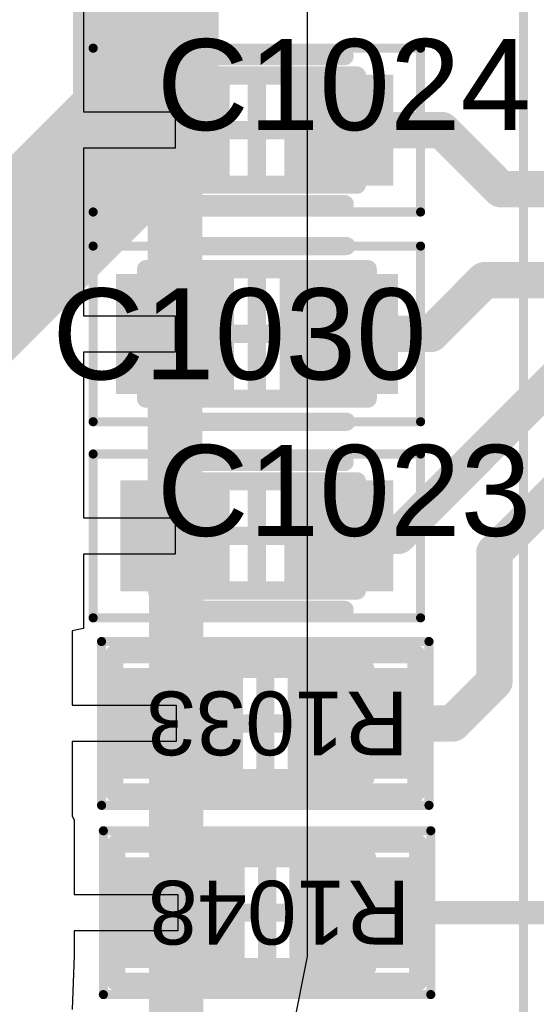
# Model space of a CAD drawing. Header units: inches. Extents: x -6 to 11.2, y -2.2 to 8.3.
# Tile 42 of 256: x 1.429 to 1.541, y 0.468 to 0.681. Entities that reach past the tile are written whole.
import ezdxf

# ---------------------------------------------------------------- set-up
doc = ezdxf.new("R2010")
doc.units = ezdxf.units.IN
doc.header["$MEASUREMENT"] = 0
for name, color, linetype in [('Layer 1- Top', 1, 'Continuous'), ('Layer 8- Bottom', 5, 'Continuous'), ('Top Assembly', 56, 'Continuous'), ('Top Comp Body -Top13)-Comp Body -Bot14)', 56, 'Continuous'), ('Top Comp Outline -Top11)-Comp Outline -Bot12)', 56, 'Continuous'), ('Top Courtyard -Top15)-Courtyard -Bot16)', 56, 'Continuous'), ('Top Designator', 56, 'Continuous'), ('Top Overlay', 2, 'Continuous'), ('Top Paste', 8, 'Continuous'), ('Top Solder', 216, 'Continuous')]:
    doc.layers.add(name, color=color, linetype=linetype)
doc.styles.add('Arial', font='txt', dxfattribs={"height": 0.2})

# ---------------------------------------------------------------- blocks, each defined once
blk = doc.blocks.new('L15002_035_2')
at = {"layer": 'Layer 1- Top'}
for points in [[(-0.03179, 0.01), (-0.00679, 0.01), (-0.00679, -0.01), (-0.03179, -0.01)], [(0.00679, 0.01), (0.03179, 0.01), (0.03179, -0.01), (0.00679, -0.01)]]:
    blk.add_hatch(color=7, dxfattribs=at).paths.add_polyline_path(points)
at = {"layer": 'Top Paste'}
for points in [[(-0.03179, 0.01), (-0.00679, 0.01), (-0.00679, -0.01), (-0.03179, -0.01)], [(0.00679, 0.01), (0.03179, 0.01), (0.03179, -0.01), (0.00679, -0.01)]]:
    blk.add_hatch(color=8, dxfattribs=at).paths.add_polyline_path(points)
at = {"layer": 'Top Solder'}
for points in [[(-0.03376, 0.01197), (-0.00482, 0.01197), (-0.00482, -0.01197), (-0.03376, -0.01197)], [(0.00482, 0.01197), (0.03376, 0.01197), (0.03376, -0.01197), (0.00482, -0.01197)]]:
    blk.add_hatch(color=216, dxfattribs=at).paths.add_polyline_path(points)
at = {"layer": 'Top Comp Body -Top13)-Comp Body -Bot14)'}
for points in [[(0.02165, 0.01181, 0.00394, 0.00394, 0), (-0.02165, 0.01181, 0.00394, 0.00394, 0)], [(-0.02165, 0.01181, 0.00394, 0.00394, 0), (-0.02165, -0.01181, 0.00394, 0.00394, 0)], [(0.02165, 0.01181, 0.00394, 0.00394, 0), (0.02165, -0.01181, 0.00394, 0.00394, 0)], [(0.02165, -0.01181, 0.00394, 0.00394, 0), (-0.02165, -0.01181, 0.00394, 0.00394, 0)]]:
    blk.add_lwpolyline(points, format="xyseb", dxfattribs=at)
for points in [[(-0.02264, 0.01181, 0.00197, 0.00197, 1), (-0.02067, 0.01181, 0.00197, 0.00197, 1)], [(-0.02264, 0.01181, 0.00197, 0.00197, 1), (-0.02067, 0.01181, 0.00197, 0.00197, 1)], [(0.02067, 0.01181, 0.00197, 0.00197, 1), (0.02264, 0.01181, 0.00197, 0.00197, 1)], [(0.02067, 0.01181, 0.00197, 0.00197, 1), (0.02264, 0.01181, 0.00197, 0.00197, 1)], [(-0.02264, -0.01181, 0.00197, 0.00197, 1), (-0.02067, -0.01181, 0.00197, 0.00197, 1)], [(-0.02264, -0.01181, 0.00197, 0.00197, 1), (-0.02067, -0.01181, 0.00197, 0.00197, 1)], [(0.02067, -0.01181, 0.00197, 0.00197, 1), (0.02264, -0.01181, 0.00197, 0.00197, 1)], [(0.02067, -0.01181, 0.00197, 0.00197, 1), (0.02264, -0.01181, 0.00197, 0.00197, 1)]]:
    blk.add_lwpolyline(points, format="xyseb", close=True, dxfattribs=at)
at = {"layer": 'Top Comp Outline -Top11)-Comp Outline -Bot12)'}
for points in [[(-0.03268, 0.01496, 0.00394, 0.00394, 0), (-0.03268, -0.01496, 0.00394, 0.00394, 0)], [(0.03268, 0.01496, 0.00394, 0.00394, 0), (-0.03268, 0.01496, 0.00394, 0.00394, 0)], [(0.03268, 0.01496, 0.00394, 0.00394, 0), (0.03268, -0.01496, 0.00394, 0.00394, 0)], [(0.03268, -0.01496, 0.00394, 0.00394, 0), (-0.03268, -0.01496, 0.00394, 0.00394, 0)]]:
    blk.add_lwpolyline(points, format="xyseb", dxfattribs=at)
for points in [[(-0.03366, 0.01496, 0.00197, 0.00197, 1), (-0.03169, 0.01496, 0.00197, 0.00197, 1)], [(-0.03366, 0.01496, 0.00197, 0.00197, 1), (-0.03169, 0.01496, 0.00197, 0.00197, 1)], [(0.03169, 0.01496, 0.00197, 0.00197, 1), (0.03366, 0.01496, 0.00197, 0.00197, 1)], [(0.03169, 0.01496, 0.00197, 0.00197, 1), (0.03366, 0.01496, 0.00197, 0.00197, 1)], [(-0.03366, -0.01496, 0.00197, 0.00197, 1), (-0.03169, -0.01496, 0.00197, 0.00197, 1)], [(-0.03366, -0.01496, 0.00197, 0.00197, 1), (-0.03169, -0.01496, 0.00197, 0.00197, 1)], [(0.03169, -0.01496, 0.00197, 0.00197, 1), (0.03366, -0.01496, 0.00197, 0.00197, 1)], [(0.03169, -0.01496, 0.00197, 0.00197, 1), (0.03366, -0.01496, 0.00197, 0.00197, 1)]]:
    blk.add_lwpolyline(points, format="xyseb", close=True, dxfattribs=at)
at = {"layer": 'Top Courtyard -Top15)-Courtyard -Bot16)'}
for points in [[(-0.03543, 0.01772, 0.00197, 0.00197, 0), (-0.03543, -0.01772, 0.00197, 0.00197, 0)], [(0.03543, 0.01772, 0.00197, 0.00197, 0), (-0.03543, 0.01772, 0.00197, 0.00197, 0)], [(0.03543, 0.01772, 0.00197, 0.00197, 0), (0.03543, -0.01772, 0.00197, 0.00197, 0)], [(0, 0.01181, 0.00394, 0.00394, 0), (0, -0.01181, 0.00394, 0.00394, 0)], [(0.01181, 0, 0.00394, 0.00394, 0), (-0.01181, 0, 0.00394, 0.00394, 0)], [(0.03543, -0.01772, 0.00197, 0.00197, 0), (-0.03543, -0.01772, 0.00197, 0.00197, 0)]]:
    blk.add_lwpolyline(points, format="xyseb", dxfattribs=at)
for points in [[(-0.03593, 0.01772, 0.000984, 0.000984, 1), (-0.03494, 0.01772, 0.000984, 0.000984, 1)], [(-0.03593, 0.01772, 0.000984, 0.000984, 1), (-0.03494, 0.01772, 0.000984, 0.000984, 1)], [(0.03494, 0.01772, 0.000984, 0.000984, 1), (0.03593, 0.01772, 0.000984, 0.000984, 1)], [(0.03494, 0.01772, 0.000984, 0.000984, 1), (0.03593, 0.01772, 0.000984, 0.000984, 1)], [(-0.00098, 0.01181, 0.00197, 0.00197, 1), (0.00098, 0.01181, 0.00197, 0.00197, 1)], [(-0.0128, 0, 0.00197, 0.00197, 1), (-0.01083, 0, 0.00197, 0.00197, 1)], [(0.01083, 0, 0.00197, 0.00197, 1), (0.0128, 0, 0.00197, 0.00197, 1)], [(-0.00098, -0.01181, 0.00197, 0.00197, 1), (0.00098, -0.01181, 0.00197, 0.00197, 1)], [(-0.03593, -0.01772, 0.000984, 0.000984, 1), (-0.03494, -0.01772, 0.000984, 0.000984, 1)], [(-0.03593, -0.01772, 0.000984, 0.000984, 1), (-0.03494, -0.01772, 0.000984, 0.000984, 1)], [(0.03494, -0.01772, 0.000984, 0.000984, 1), (0.03593, -0.01772, 0.000984, 0.000984, 1)], [(0.03494, -0.01772, 0.000984, 0.000984, 1), (0.03593, -0.01772, 0.000984, 0.000984, 1)]]:
    blk.add_lwpolyline(points, format="xyseb", close=True, dxfattribs=at)
at = {"layer": 'Top Overlay'}
for points in [[(0.01988, 0.01614, 0.00394, 0.00394, 0), (-0.0187, 0.01614, 0.00394, 0.00394, 0)], [(0.01988, -0.01614, 0.00394, 0.00394, 0), (-0.0187, -0.01614, 0.00394, 0.00394, 0)]]:
    blk.add_lwpolyline(points, format="xyseb", dxfattribs=at)
for points in [[(-0.01969, 0.01614, 0.00197, 0.00197, 1), (-0.01772, 0.01614, 0.00197, 0.00197, 1)], [(0.0189, 0.01614, 0.00197, 0.00197, 1), (0.02087, 0.01614, 0.00197, 0.00197, 1)], [(-0.01969, -0.01614, 0.00197, 0.00197, 1), (-0.01772, -0.01614, 0.00197, 0.00197, 1)], [(0.0189, -0.01614, 0.00197, 0.00197, 1), (0.02087, -0.01614, 0.00197, 0.00197, 1)]]:
    blk.add_lwpolyline(points, format="xyseb", close=True, dxfattribs=at)
at = {"layer": 'Top Comp Outline -Top11)-Comp Outline -Bot12)', "style": 'Arial'}
blk.add_text('R1048', height=0.01378, dxfattribs=at).set_placement((-0.03099, -0.00689))
blk = doc.blocks.new('WIZ_W5500_LQFP_48_M_29')
at = {"layer": 'Top Courtyard -Top15)-Courtyard -Bot16)'}
blk.add_lwpolyline([(0.22244, -0.22244, 0.00197, 0.00197, 0), (-0.22244, -0.22244, 0.00197, 0.00197, 0)], format="xyseb", dxfattribs=at)
blk = doc.blocks.new('L15002_035_252')
at = {"layer": 'Layer 1- Top'}
for points in [[(-0.03179, 0.01), (-0.00679, 0.01), (-0.00679, -0.01), (-0.03179, -0.01)], [(0.00679, 0.01), (0.03179, 0.01), (0.03179, -0.01), (0.00679, -0.01)]]:
    blk.add_hatch(color=7, dxfattribs=at).paths.add_polyline_path(points)
at = {"layer": 'Top Paste'}
for points in [[(-0.03179, 0.01), (-0.00679, 0.01), (-0.00679, -0.01), (-0.03179, -0.01)], [(0.00679, 0.01), (0.03179, 0.01), (0.03179, -0.01), (0.00679, -0.01)]]:
    blk.add_hatch(color=8, dxfattribs=at).paths.add_polyline_path(points)
at = {"layer": 'Top Solder'}
for points in [[(-0.03376, 0.01197), (-0.00482, 0.01197), (-0.00482, -0.01197), (-0.03376, -0.01197)], [(0.00482, 0.01197), (0.03376, 0.01197), (0.03376, -0.01197), (0.00482, -0.01197)]]:
    blk.add_hatch(color=216, dxfattribs=at).paths.add_polyline_path(points)
at = {"layer": 'Top Comp Body -Top13)-Comp Body -Bot14)'}
for points in [[(0.02165, 0.01181, 0.00394, 0.00394, 0), (-0.02165, 0.01181, 0.00394, 0.00394, 0)], [(-0.02165, 0.01181, 0.00394, 0.00394, 0), (-0.02165, -0.01181, 0.00394, 0.00394, 0)], [(0.02165, 0.01181, 0.00394, 0.00394, 0), (0.02165, -0.01181, 0.00394, 0.00394, 0)], [(0.02165, -0.01181, 0.00394, 0.00394, 0), (-0.02165, -0.01181, 0.00394, 0.00394, 0)]]:
    blk.add_lwpolyline(points, format="xyseb", dxfattribs=at)
for points in [[(-0.02264, 0.01181, 0.00197, 0.00197, 1), (-0.02067, 0.01181, 0.00197, 0.00197, 1)], [(-0.02264, 0.01181, 0.00197, 0.00197, 1), (-0.02067, 0.01181, 0.00197, 0.00197, 1)], [(0.02067, 0.01181, 0.00197, 0.00197, 1), (0.02264, 0.01181, 0.00197, 0.00197, 1)], [(0.02067, 0.01181, 0.00197, 0.00197, 1), (0.02264, 0.01181, 0.00197, 0.00197, 1)], [(-0.02264, -0.01181, 0.00197, 0.00197, 1), (-0.02067, -0.01181, 0.00197, 0.00197, 1)], [(-0.02264, -0.01181, 0.00197, 0.00197, 1), (-0.02067, -0.01181, 0.00197, 0.00197, 1)], [(0.02067, -0.01181, 0.00197, 0.00197, 1), (0.02264, -0.01181, 0.00197, 0.00197, 1)], [(0.02067, -0.01181, 0.00197, 0.00197, 1), (0.02264, -0.01181, 0.00197, 0.00197, 1)]]:
    blk.add_lwpolyline(points, format="xyseb", close=True, dxfattribs=at)
at = {"layer": 'Top Comp Outline -Top11)-Comp Outline -Bot12)'}
for points in [[(-0.03268, 0.01496, 0.00394, 0.00394, 0), (-0.03268, -0.01496, 0.00394, 0.00394, 0)], [(0.03268, 0.01496, 0.00394, 0.00394, 0), (-0.03268, 0.01496, 0.00394, 0.00394, 0)], [(0.03268, 0.01496, 0.00394, 0.00394, 0), (0.03268, -0.01496, 0.00394, 0.00394, 0)], [(0.03268, -0.01496, 0.00394, 0.00394, 0), (-0.03268, -0.01496, 0.00394, 0.00394, 0)]]:
    blk.add_lwpolyline(points, format="xyseb", dxfattribs=at)
for points in [[(-0.03366, 0.01496, 0.00197, 0.00197, 1), (-0.03169, 0.01496, 0.00197, 0.00197, 1)], [(-0.03366, 0.01496, 0.00197, 0.00197, 1), (-0.03169, 0.01496, 0.00197, 0.00197, 1)], [(0.03169, 0.01496, 0.00197, 0.00197, 1), (0.03366, 0.01496, 0.00197, 0.00197, 1)], [(0.03169, 0.01496, 0.00197, 0.00197, 1), (0.03366, 0.01496, 0.00197, 0.00197, 1)], [(-0.03366, -0.01496, 0.00197, 0.00197, 1), (-0.03169, -0.01496, 0.00197, 0.00197, 1)], [(-0.03366, -0.01496, 0.00197, 0.00197, 1), (-0.03169, -0.01496, 0.00197, 0.00197, 1)], [(0.03169, -0.01496, 0.00197, 0.00197, 1), (0.03366, -0.01496, 0.00197, 0.00197, 1)], [(0.03169, -0.01496, 0.00197, 0.00197, 1), (0.03366, -0.01496, 0.00197, 0.00197, 1)]]:
    blk.add_lwpolyline(points, format="xyseb", close=True, dxfattribs=at)
at = {"layer": 'Top Courtyard -Top15)-Courtyard -Bot16)'}
for points in [[(-0.03543, 0.01772, 0.00197, 0.00197, 0), (-0.03543, -0.01772, 0.00197, 0.00197, 0)], [(0.03543, 0.01772, 0.00197, 0.00197, 0), (-0.03543, 0.01772, 0.00197, 0.00197, 0)], [(0.03543, 0.01772, 0.00197, 0.00197, 0), (0.03543, -0.01772, 0.00197, 0.00197, 0)], [(0, 0.01181, 0.00394, 0.00394, 0), (0, -0.01181, 0.00394, 0.00394, 0)], [(0.01181, 0, 0.00394, 0.00394, 0), (-0.01181, 0, 0.00394, 0.00394, 0)], [(0.03543, -0.01772, 0.00197, 0.00197, 0), (-0.03543, -0.01772, 0.00197, 0.00197, 0)]]:
    blk.add_lwpolyline(points, format="xyseb", dxfattribs=at)
for points in [[(-0.03593, 0.01772, 0.000984, 0.000984, 1), (-0.03494, 0.01772, 0.000984, 0.000984, 1)], [(-0.03593, 0.01772, 0.000984, 0.000984, 1), (-0.03494, 0.01772, 0.000984, 0.000984, 1)], [(0.03494, 0.01772, 0.000984, 0.000984, 1), (0.03593, 0.01772, 0.000984, 0.000984, 1)], [(0.03494, 0.01772, 0.000984, 0.000984, 1), (0.03593, 0.01772, 0.000984, 0.000984, 1)], [(-0.00098, 0.01181, 0.00197, 0.00197, 1), (0.00098, 0.01181, 0.00197, 0.00197, 1)], [(-0.0128, 0, 0.00197, 0.00197, 1), (-0.01083, 0, 0.00197, 0.00197, 1)], [(0.01083, 0, 0.00197, 0.00197, 1), (0.0128, 0, 0.00197, 0.00197, 1)], [(-0.00098, -0.01181, 0.00197, 0.00197, 1), (0.00098, -0.01181, 0.00197, 0.00197, 1)], [(-0.03593, -0.01772, 0.000984, 0.000984, 1), (-0.03494, -0.01772, 0.000984, 0.000984, 1)], [(-0.03593, -0.01772, 0.000984, 0.000984, 1), (-0.03494, -0.01772, 0.000984, 0.000984, 1)], [(0.03494, -0.01772, 0.000984, 0.000984, 1), (0.03593, -0.01772, 0.000984, 0.000984, 1)], [(0.03494, -0.01772, 0.000984, 0.000984, 1), (0.03593, -0.01772, 0.000984, 0.000984, 1)]]:
    blk.add_lwpolyline(points, format="xyseb", close=True, dxfattribs=at)
at = {"layer": 'Top Overlay'}
for points in [[(0.01988, 0.01614, 0.00394, 0.00394, 0), (-0.0187, 0.01614, 0.00394, 0.00394, 0)], [(0.01988, -0.01614, 0.00394, 0.00394, 0), (-0.0187, -0.01614, 0.00394, 0.00394, 0)]]:
    blk.add_lwpolyline(points, format="xyseb", dxfattribs=at)
for points in [[(-0.01969, 0.01614, 0.00197, 0.00197, 1), (-0.01772, 0.01614, 0.00197, 0.00197, 1)], [(0.0189, 0.01614, 0.00197, 0.00197, 1), (0.02087, 0.01614, 0.00197, 0.00197, 1)], [(-0.01969, -0.01614, 0.00197, 0.00197, 1), (-0.01772, -0.01614, 0.00197, 0.00197, 1)], [(0.0189, -0.01614, 0.00197, 0.00197, 1), (0.02087, -0.01614, 0.00197, 0.00197, 1)]]:
    blk.add_lwpolyline(points, format="xyseb", close=True, dxfattribs=at)
at = {"layer": 'Top Comp Outline -Top11)-Comp Outline -Bot12)', "style": 'Arial'}
blk.add_text('R1033', height=0.01378, dxfattribs=at).set_placement((-0.03099, -0.00689))
blk = doc.blocks.new('CAPC1005X07_F____374')
at = {"layer": 'Layer 1- Top'}
for points in [[(-0.02756, 0.01004), (-0.00787, 0.01004), (-0.00787, -0.01004), (-0.02756, -0.01004)], [(0.00787, 0.01004), (0.02756, 0.01004), (0.02756, -0.01004), (0.00787, -0.01004)]]:
    blk.add_hatch(color=7, dxfattribs=at).paths.add_polyline_path(points)
at = {"layer": 'Top Paste'}
for points in [[(-0.02756, 0.01004), (-0.00787, 0.01004), (-0.00787, -0.01004), (-0.02756, -0.01004)], [(0.00787, 0.01004), (0.02756, 0.01004), (0.02756, -0.01004), (0.00787, -0.01004)]]:
    blk.add_hatch(color=8, dxfattribs=at).paths.add_polyline_path(points)
at = {"layer": 'Top Solder'}
for points in [[(-0.03051, 0.01299), (-0.00492, 0.01299), (-0.00492, -0.01299), (-0.03051, -0.01299)], [(0.00492, 0.01299), (0.03051, 0.01299), (0.03051, -0.01299), (0.00492, -0.01299)]]:
    blk.add_hatch(color=216, dxfattribs=at).paths.add_polyline_path(points)
at = {"layer": 'Top Assembly'}
for points in [[(-0.024, 0.014, 0.00394, 0.00394, 0), (0.024, 0.014, 0.00394, 0.00394, 0)], [(-0.024, -0.014, 0.00394, 0.00394, 0), (-0.024, 0.014, 0.00394, 0.00394, 0)], [(0.024, -0.014, 0.00394, 0.00394, 0), (0.024, 0.014, 0.00394, 0.00394, 0)], [(-0.024, -0.014, 0.00394, 0.00394, 0), (0.024, -0.014, 0.00394, 0.00394, 0)]]:
    blk.add_lwpolyline(points, format="xyseb", dxfattribs=at)
for points in [[(-0.02498, 0.014, 0.00197, 0.00197, 1), (-0.02302, 0.014, 0.00197, 0.00197, 1)], [(-0.02498, 0.014, 0.00197, 0.00197, 1), (-0.02302, 0.014, 0.00197, 0.00197, 1)], [(0.02302, 0.014, 0.00197, 0.00197, 1), (0.02498, 0.014, 0.00197, 0.00197, 1)], [(0.02302, 0.014, 0.00197, 0.00197, 1), (0.02498, 0.014, 0.00197, 0.00197, 1)], [(-0.02498, -0.014, 0.00197, 0.00197, 1), (-0.02302, -0.014, 0.00197, 0.00197, 1)], [(-0.02498, -0.014, 0.00197, 0.00197, 1), (-0.02302, -0.014, 0.00197, 0.00197, 1)], [(0.02302, -0.014, 0.00197, 0.00197, 1), (0.02498, -0.014, 0.00197, 0.00197, 1)], [(0.02302, -0.014, 0.00197, 0.00197, 1), (0.02498, -0.014, 0.00197, 0.00197, 1)]]:
    blk.add_lwpolyline(points, format="xyseb", close=True, dxfattribs=at)
at = {"layer": 'Top Courtyard -Top15)-Courtyard -Bot16)'}
for points in [[(-0.03543, -0.019, 0.00197, 0.00197, 0), (-0.03543, 0.019, 0.00197, 0.00197, 0)], [(-0.03543, 0.019, 0.00197, 0.00197, 0), (0.03543, 0.019, 0.00197, 0.00197, 0)], [(0.03543, -0.019, 0.00197, 0.00197, 0), (0.03543, 0.019, 0.00197, 0.00197, 0)], [(0, -0.01181, 0.00394, 0.00394, 0), (0, 0.01181, 0.00394, 0.00394, 0)], [(-0.01181, 0, 0.00394, 0.00394, 0), (0.01181, 0, 0.00394, 0.00394, 0)], [(-0.03543, -0.019, 0.00197, 0.00197, 0), (0.03543, -0.019, 0.00197, 0.00197, 0)]]:
    blk.add_lwpolyline(points, format="xyseb", dxfattribs=at)
for points in [[(-0.03593, 0.019, 0.000984, 0.000984, 1), (-0.03494, 0.019, 0.000984, 0.000984, 1)], [(-0.03593, 0.019, 0.000984, 0.000984, 1), (-0.03494, 0.019, 0.000984, 0.000984, 1)], [(0.03494, 0.019, 0.000984, 0.000984, 1), (0.03593, 0.019, 0.000984, 0.000984, 1)], [(0.03494, 0.019, 0.000984, 0.000984, 1), (0.03593, 0.019, 0.000984, 0.000984, 1)], [(-0.00098, 0.01181, 0.00197, 0.00197, 1), (0.00098, 0.01181, 0.00197, 0.00197, 1)], [(-0.0128, 0, 0.00197, 0.00197, 1), (-0.01083, 0, 0.00197, 0.00197, 1)], [(0.01083, 0, 0.00197, 0.00197, 1), (0.0128, 0, 0.00197, 0.00197, 1)], [(-0.00098, -0.01181, 0.00197, 0.00197, 1), (0.00098, -0.01181, 0.00197, 0.00197, 1)], [(-0.03593, -0.019, 0.000984, 0.000984, 1), (-0.03494, -0.019, 0.000984, 0.000984, 1)], [(-0.03593, -0.019, 0.000984, 0.000984, 1), (-0.03494, -0.019, 0.000984, 0.000984, 1)], [(0.03494, -0.019, 0.000984, 0.000984, 1), (0.03593, -0.019, 0.000984, 0.000984, 1)], [(0.03494, -0.019, 0.000984, 0.000984, 1), (0.03593, -0.019, 0.000984, 0.000984, 1)]]:
    blk.add_lwpolyline(points, format="xyseb", close=True, dxfattribs=at)
at = {"layer": 'Top Overlay'}
for points in [[(-0.02, 0.019, 0.00394, 0.00394, 0), (0.01937, 0.019, 0.00394, 0.00394, 0)], [(-0.02, -0.019, 0.00394, 0.00394, 0), (0.01937, -0.019, 0.00394, 0.00394, 0)]]:
    blk.add_lwpolyline(points, format="xyseb", dxfattribs=at)
for points in [[(-0.02098, 0.019, 0.00197, 0.00197, 1), (-0.01902, 0.019, 0.00197, 0.00197, 1)], [(0.01839, 0.019, 0.00197, 0.00197, 1), (0.02035, 0.019, 0.00197, 0.00197, 1)], [(-0.02098, -0.019, 0.00197, 0.00197, 1), (-0.01902, -0.019, 0.00197, 0.00197, 1)], [(0.01839, -0.019, 0.00197, 0.00197, 1), (0.02035, -0.019, 0.00197, 0.00197, 1)]]:
    blk.add_lwpolyline(points, format="xyseb", close=True, dxfattribs=at)
at = {"layer": 'Top Assembly', "style": 'Arial'}
blk.add_text('C1030', height=0.019685, rotation=360, dxfattribs=at).set_placement((-0.04428, -0.00984))
blk = doc.blocks.new('CAPC1005X06_F_379')
at = {"layer": 'Layer 1- Top'}
for points in [[(-0.02756, 0.01004), (-0.00787, 0.01004), (-0.00787, -0.01004), (-0.02756, -0.01004)], [(0.00787, 0.01004), (0.02756, 0.01004), (0.02756, -0.01004), (0.00787, -0.01004)]]:
    blk.add_hatch(color=7, dxfattribs=at).paths.add_polyline_path(points)
at = {"layer": 'Top Paste'}
for points in [[(-0.02756, 0.01004), (-0.00787, 0.01004), (-0.00787, -0.01004), (-0.02756, -0.01004)], [(0.00787, 0.01004), (0.02756, 0.01004), (0.02756, -0.01004), (0.00787, -0.01004)]]:
    blk.add_hatch(color=8, dxfattribs=at).paths.add_polyline_path(points)
at = {"layer": 'Top Solder'}
for points in [[(-0.02953, 0.01201), (-0.00591, 0.01201), (-0.00591, -0.01201), (-0.02953, -0.01201)], [(0.00591, 0.01201), (0.02953, 0.01201), (0.02953, -0.01201), (0.00591, -0.01201)]]:
    blk.add_hatch(color=216, dxfattribs=at).paths.add_polyline_path(points)
at = {"layer": 'Top Comp Outline -Top11)-Comp Outline -Bot12)'}
for points in [[(-0.02165, 0.01181, 0.00394, 0.00394, 0), (0.02165, 0.01181, 0.00394, 0.00394, 0)], [(-0.02165, -0.01181, 0.00394, 0.00394, 0), (-0.02165, 0.01181, 0.00394, 0.00394, 0)], [(0.02165, -0.01181, 0.00394, 0.00394, 0), (0.02165, 0.01181, 0.00394, 0.00394, 0)], [(-0.02165, -0.01181, 0.00394, 0.00394, 0), (0.02165, -0.01181, 0.00394, 0.00394, 0)]]:
    blk.add_lwpolyline(points, format="xyseb", dxfattribs=at)
for points in [[(-0.02264, 0.01181, 0.00197, 0.00197, 1), (-0.02067, 0.01181, 0.00197, 0.00197, 1)], [(-0.02264, 0.01181, 0.00197, 0.00197, 1), (-0.02067, 0.01181, 0.00197, 0.00197, 1)], [(0.02067, 0.01181, 0.00197, 0.00197, 1), (0.02264, 0.01181, 0.00197, 0.00197, 1)], [(0.02067, 0.01181, 0.00197, 0.00197, 1), (0.02264, 0.01181, 0.00197, 0.00197, 1)], [(-0.02264, -0.01181, 0.00197, 0.00197, 1), (-0.02067, -0.01181, 0.00197, 0.00197, 1)], [(-0.02264, -0.01181, 0.00197, 0.00197, 1), (-0.02067, -0.01181, 0.00197, 0.00197, 1)], [(0.02067, -0.01181, 0.00197, 0.00197, 1), (0.02264, -0.01181, 0.00197, 0.00197, 1)], [(0.02067, -0.01181, 0.00197, 0.00197, 1), (0.02264, -0.01181, 0.00197, 0.00197, 1)]]:
    blk.add_lwpolyline(points, format="xyseb", close=True, dxfattribs=at)
at = {"layer": 'Top Courtyard -Top15)-Courtyard -Bot16)'}
for points in [[(-0.03543, -0.01772, 0.00197, 0.00197, 0), (-0.03543, 0.01772, 0.00197, 0.00197, 0)], [(-0.03543, 0.01772, 0.00197, 0.00197, 0), (0.03543, 0.01772, 0.00197, 0.00197, 0)], [(0.03543, -0.01772, 0.00197, 0.00197, 0), (0.03543, 0.01772, 0.00197, 0.00197, 0)], [(0, -0.01181, 0.00394, 0.00394, 0), (0, 0.01181, 0.00394, 0.00394, 0)], [(-0.01181, 0, 0.00394, 0.00394, 0), (0.01181, 0, 0.00394, 0.00394, 0)], [(-0.03543, -0.01772, 0.00197, 0.00197, 0), (0.03543, -0.01772, 0.00197, 0.00197, 0)]]:
    blk.add_lwpolyline(points, format="xyseb", dxfattribs=at)
for points in [[(-0.03593, 0.01772, 0.000984, 0.000984, 1), (-0.03494, 0.01772, 0.000984, 0.000984, 1)], [(-0.03593, 0.01772, 0.000984, 0.000984, 1), (-0.03494, 0.01772, 0.000984, 0.000984, 1)], [(0.03494, 0.01772, 0.000984, 0.000984, 1), (0.03593, 0.01772, 0.000984, 0.000984, 1)], [(0.03494, 0.01772, 0.000984, 0.000984, 1), (0.03593, 0.01772, 0.000984, 0.000984, 1)], [(-0.00098, 0.01181, 0.00197, 0.00197, 1), (0.00098, 0.01181, 0.00197, 0.00197, 1)], [(-0.0128, 0, 0.00197, 0.00197, 1), (-0.01083, 0, 0.00197, 0.00197, 1)], [(0.01083, 0, 0.00197, 0.00197, 1), (0.0128, 0, 0.00197, 0.00197, 1)], [(-0.00098, -0.01181, 0.00197, 0.00197, 1), (0.00098, -0.01181, 0.00197, 0.00197, 1)], [(-0.03593, -0.01772, 0.000984, 0.000984, 1), (-0.03494, -0.01772, 0.000984, 0.000984, 1)], [(-0.03593, -0.01772, 0.000984, 0.000984, 1), (-0.03494, -0.01772, 0.000984, 0.000984, 1)], [(0.03494, -0.01772, 0.000984, 0.000984, 1), (0.03593, -0.01772, 0.000984, 0.000984, 1)], [(0.03494, -0.01772, 0.000984, 0.000984, 1), (0.03593, -0.01772, 0.000984, 0.000984, 1)]]:
    blk.add_lwpolyline(points, format="xyseb", close=True, dxfattribs=at)
at = {"layer": 'Top Overlay'}
for points in [[(-0.02037, 0.016, 0.00394, 0.00394, 0), (0.019, 0.016, 0.00394, 0.00394, 0)], [(-0.02037, -0.016, 0.00394, 0.00394, 0), (0.019, -0.016, 0.00394, 0.00394, 0)]]:
    blk.add_lwpolyline(points, format="xyseb", dxfattribs=at)
for points in [[(-0.02135, 0.016, 0.00197, 0.00197, 1), (-0.01939, 0.016, 0.00197, 0.00197, 1)], [(0.01802, 0.016, 0.00197, 0.00197, 1), (0.01998, 0.016, 0.00197, 0.00197, 1)], [(-0.02135, -0.016, 0.00197, 0.00197, 1), (-0.01939, -0.016, 0.00197, 0.00197, 1)], [(0.01802, -0.016, 0.00197, 0.00197, 1), (0.01998, -0.016, 0.00197, 0.00197, 1)]]:
    blk.add_lwpolyline(points, format="xyseb", close=True, dxfattribs=at)
at = {"layer": 'Top Designator', "style": 'Arial'}
blk.add_text('C1024', height=0.019685, rotation=360, dxfattribs=at).set_placement((-0.02165, 0))
blk = doc.blocks.new('CAPC1005X06_F_380')
at = {"layer": 'Layer 1- Top'}
for points in [[(-0.02756, 0.01004), (-0.00787, 0.01004), (-0.00787, -0.01004), (-0.02756, -0.01004)], [(0.00787, 0.01004), (0.02756, 0.01004), (0.02756, -0.01004), (0.00787, -0.01004)]]:
    blk.add_hatch(color=7, dxfattribs=at).paths.add_polyline_path(points)
at = {"layer": 'Top Paste'}
for points in [[(-0.02756, 0.01004), (-0.00787, 0.01004), (-0.00787, -0.01004), (-0.02756, -0.01004)], [(0.00787, 0.01004), (0.02756, 0.01004), (0.02756, -0.01004), (0.00787, -0.01004)]]:
    blk.add_hatch(color=8, dxfattribs=at).paths.add_polyline_path(points)
at = {"layer": 'Top Solder'}
for points in [[(-0.02953, 0.01201), (-0.00591, 0.01201), (-0.00591, -0.01201), (-0.02953, -0.01201)], [(0.00591, 0.01201), (0.02953, 0.01201), (0.02953, -0.01201), (0.00591, -0.01201)]]:
    blk.add_hatch(color=216, dxfattribs=at).paths.add_polyline_path(points)
at = {"layer": 'Top Comp Outline -Top11)-Comp Outline -Bot12)'}
for points in [[(-0.02165, 0.01181, 0.00394, 0.00394, 0), (0.02165, 0.01181, 0.00394, 0.00394, 0)], [(-0.02165, -0.01181, 0.00394, 0.00394, 0), (-0.02165, 0.01181, 0.00394, 0.00394, 0)], [(0.02165, -0.01181, 0.00394, 0.00394, 0), (0.02165, 0.01181, 0.00394, 0.00394, 0)], [(-0.02165, -0.01181, 0.00394, 0.00394, 0), (0.02165, -0.01181, 0.00394, 0.00394, 0)]]:
    blk.add_lwpolyline(points, format="xyseb", dxfattribs=at)
for points in [[(-0.02264, 0.01181, 0.00197, 0.00197, 1), (-0.02067, 0.01181, 0.00197, 0.00197, 1)], [(-0.02264, 0.01181, 0.00197, 0.00197, 1), (-0.02067, 0.01181, 0.00197, 0.00197, 1)], [(0.02067, 0.01181, 0.00197, 0.00197, 1), (0.02264, 0.01181, 0.00197, 0.00197, 1)], [(0.02067, 0.01181, 0.00197, 0.00197, 1), (0.02264, 0.01181, 0.00197, 0.00197, 1)], [(-0.02264, -0.01181, 0.00197, 0.00197, 1), (-0.02067, -0.01181, 0.00197, 0.00197, 1)], [(-0.02264, -0.01181, 0.00197, 0.00197, 1), (-0.02067, -0.01181, 0.00197, 0.00197, 1)], [(0.02067, -0.01181, 0.00197, 0.00197, 1), (0.02264, -0.01181, 0.00197, 0.00197, 1)], [(0.02067, -0.01181, 0.00197, 0.00197, 1), (0.02264, -0.01181, 0.00197, 0.00197, 1)]]:
    blk.add_lwpolyline(points, format="xyseb", close=True, dxfattribs=at)
at = {"layer": 'Top Courtyard -Top15)-Courtyard -Bot16)'}
for points in [[(-0.03543, -0.01772, 0.00197, 0.00197, 0), (-0.03543, 0.01772, 0.00197, 0.00197, 0)], [(-0.03543, 0.01772, 0.00197, 0.00197, 0), (0.03543, 0.01772, 0.00197, 0.00197, 0)], [(0.03543, -0.01772, 0.00197, 0.00197, 0), (0.03543, 0.01772, 0.00197, 0.00197, 0)], [(0, -0.01181, 0.00394, 0.00394, 0), (0, 0.01181, 0.00394, 0.00394, 0)], [(-0.01181, 0, 0.00394, 0.00394, 0), (0.01181, 0, 0.00394, 0.00394, 0)], [(-0.03543, -0.01772, 0.00197, 0.00197, 0), (0.03543, -0.01772, 0.00197, 0.00197, 0)]]:
    blk.add_lwpolyline(points, format="xyseb", dxfattribs=at)
for points in [[(-0.03593, 0.01772, 0.000984, 0.000984, 1), (-0.03494, 0.01772, 0.000984, 0.000984, 1)], [(-0.03593, 0.01772, 0.000984, 0.000984, 1), (-0.03494, 0.01772, 0.000984, 0.000984, 1)], [(0.03494, 0.01772, 0.000984, 0.000984, 1), (0.03593, 0.01772, 0.000984, 0.000984, 1)], [(0.03494, 0.01772, 0.000984, 0.000984, 1), (0.03593, 0.01772, 0.000984, 0.000984, 1)], [(-0.00098, 0.01181, 0.00197, 0.00197, 1), (0.00098, 0.01181, 0.00197, 0.00197, 1)], [(-0.0128, 0, 0.00197, 0.00197, 1), (-0.01083, 0, 0.00197, 0.00197, 1)], [(0.01083, 0, 0.00197, 0.00197, 1), (0.0128, 0, 0.00197, 0.00197, 1)], [(-0.00098, -0.01181, 0.00197, 0.00197, 1), (0.00098, -0.01181, 0.00197, 0.00197, 1)], [(-0.03593, -0.01772, 0.000984, 0.000984, 1), (-0.03494, -0.01772, 0.000984, 0.000984, 1)], [(-0.03593, -0.01772, 0.000984, 0.000984, 1), (-0.03494, -0.01772, 0.000984, 0.000984, 1)], [(0.03494, -0.01772, 0.000984, 0.000984, 1), (0.03593, -0.01772, 0.000984, 0.000984, 1)], [(0.03494, -0.01772, 0.000984, 0.000984, 1), (0.03593, -0.01772, 0.000984, 0.000984, 1)]]:
    blk.add_lwpolyline(points, format="xyseb", close=True, dxfattribs=at)
at = {"layer": 'Top Overlay'}
for points in [[(-0.02037, 0.016, 0.00394, 0.00394, 0), (0.019, 0.016, 0.00394, 0.00394, 0)], [(-0.02037, -0.016, 0.00394, 0.00394, 0), (0.019, -0.016, 0.00394, 0.00394, 0)]]:
    blk.add_lwpolyline(points, format="xyseb", dxfattribs=at)
for points in [[(-0.02135, 0.016, 0.00197, 0.00197, 1), (-0.01939, 0.016, 0.00197, 0.00197, 1)], [(0.01802, 0.016, 0.00197, 0.00197, 1), (0.01998, 0.016, 0.00197, 0.00197, 1)], [(-0.02135, -0.016, 0.00197, 0.00197, 1), (-0.01939, -0.016, 0.00197, 0.00197, 1)], [(0.01802, -0.016, 0.00197, 0.00197, 1), (0.01998, -0.016, 0.00197, 0.00197, 1)]]:
    blk.add_lwpolyline(points, format="xyseb", close=True, dxfattribs=at)
at = {"layer": 'Top Designator', "style": 'Arial'}
blk.add_text('C1023', height=0.019685, rotation=360, dxfattribs=at).set_placement((-0.02165, 0))

msp = doc.modelspace()

# ---------------------------------------------------------------- linework, layer by layer
at = {"layer": 'Layer 1- Top'}
for p, q in [((1.44251, 0.68311), (1.44251, 0.67752)), ((1.44251, 0.67752), (1.44251, 0.67752)), ((1.44251, 0.67752), (1.44251, 0.66142)), ((1.44251, 0.66142), (1.46235, 0.66142)), ((1.46235, 0.66142), (1.46235, 0.65354)), ((1.46235, 0.65354), (1.44251, 0.65354)), ((1.44251, 0.65354), (1.44251, 0.63744)), ((1.44251, 0.63744), (1.44251, 0.63744)), ((1.44251, 0.63744), (1.44251, 0.63343)), ((1.44251, 0.63343), (1.44251, 0.63343)), ((1.44251, 0.63343), (1.44251, 0.61732)), ((1.44251, 0.61732), (1.46235, 0.61732)), ((1.46235, 0.61732), (1.46235, 0.60945)), ((1.46235, 0.60945), (1.44251, 0.60945)), ((1.44251, 0.60945), (1.44251, 0.59335)), ((1.44251, 0.59335), (1.44251, 0.59335)), ((1.44251, 0.59335), (1.44251, 0.58972)), ((1.44251, 0.58972), (1.44251, 0.58972)), ((1.44251, 0.58972), (1.44251, 0.58154)), ((1.44251, 0.58154), (1.44251, 0.57362)), ((1.44251, 0.57362), (1.46235, 0.57362)), ((1.46235, 0.57362), (1.46235, 0.56575)), ((1.46235, 0.56575), (1.44251, 0.56575)), ((1.44251, 0.56575), (1.44251, 0.54965)), ((1.44251, 0.54965), (1.4401, 0.54913)), ((1.4401, 0.54913), (1.4401, 0.53307)), ((1.4401, 0.53307), (1.4626, 0.53307)), ((1.4626, 0.53307), (1.4626, 0.5252)), ((1.4626, 0.5252), (1.4401, 0.5252)), ((1.4401, 0.5252), (1.4401, 0.51984)), ((1.4401, 0.51984), (1.4401, 0.50913)), ((1.4401, 0.50913), (1.4401, 0.50913)), ((1.4401, 0.50913), (1.44049, 0.50819)), ((1.44049, 0.50819), (1.44049, 0.50819)), ((1.44049, 0.50819), (1.44049, 0.49213)), ((1.44049, 0.49213), (1.46299, 0.49213)), ((1.46299, 0.49213), (1.46299, 0.48425)), ((1.46299, 0.48425), (1.44049, 0.48425)), ((1.44049, 0.48425), (1.44049, 0.47889)), ((1.44049, 0.47889), (1.4401, 0.46724))]:
    msp.add_line(p, q, dxfattribs=at)
for points in [[(1.46235, 0.65748, 0.01181, 0.01181, 0), (1.46235, 0.70315, 0.01181, 0.01181, 0)], [(1.46235, 0.61339, 0.01181, 0.01181, 0), (1.46235, 0.65748, 0.01181, 0.01181, 0)], [(1.49779, 0.65748, 0.00787, 0.00787, 0), (1.52008, 0.65748, 0.00787, 0.00787, 0)], [(1.52008, 0.65748, 0.00787, 0.00787, 0), (1.53287, 0.64469, 0.00787, 0.00787, 0)], [(1.53287, 0.64469, 0.00787, 0.00787, 0), (1.58996, 0.64469, 0.00787, 0.00787, 0)], [(1.51772, 0.61339, 0.00787, 0.00787, 0), (1.52933, 0.625, 0.00787, 0.00787, 0)], [(1.52933, 0.625, 0.00787, 0.00787, 0), (1.58996, 0.625, 0.00787, 0.00787, 0)], [(1.46235, 0.56969, 0.01181, 0.01181, 0), (1.46235, 0.61339, 0.01181, 0.01181, 0)], [(1.49779, 0.61339, 0.00787, 0.00787, 0), (1.51772, 0.61339, 0.00787, 0.00787, 0)], [(1.51063, 0.56969, 0.00787, 0.00787, 0), (1.54626, 0.60532, 0.00787, 0.00787, 0)], [(1.5315, 0.56614, 0.00787, 0.00787, 0), (1.55098, 0.58563, 0.00787, 0.00787, 0)], [(1.46235, 0.55965, 0.01181, 0.01181, 0), (1.46235, 0.56969, 0.01181, 0.01181, 0)], [(1.49779, 0.56969, 0.00787, 0.00787, 0), (1.51063, 0.56969, 0.00787, 0.00787, 0)], [(1.5315, 0.53819, 0.00787, 0.00787, 0), (1.5315, 0.56614, 0.00787, 0.00787, 0)], [(1.46235, 0.55965, 0.01181, 0.01181, 0), (1.4626, 0.5594, 0.01181, 0.01181, 0)], [(1.4626, 0.52913, 0.01181, 0.01181, 0), (1.4626, 0.5594, 0.01181, 0.01181, 0)], [(1.52244, 0.52913, 0.00787, 0.00787, 0), (1.5315, 0.53819, 0.00787, 0.00787, 0)], [(1.4626, 0.43504, 0.01181, 0.01181, 0), (1.4626, 0.52913, 0.01181, 0.01181, 0)], [(1.49961, 0.52913, 0.00787, 0.00787, 0), (1.50118, 0.52913, 0.00787, 0.00787, 0)], [(1.50118, 0.52913, 0.00787, 0.00787, 0), (1.52244, 0.52913, 0.00787, 0.00787, 0)], [(1.50157, 0.48819, 0.005, 0.005, 0), (1.55591, 0.48819, 0.005, 0.005, 0)]]:
    msp.add_lwpolyline(points, format="xyseb", dxfattribs=at)
for points in [[(1.4594, 0.65748, 0.00591, 0.00591, 1), (1.46531, 0.65748, 0.00591, 0.00591, 1)], [(1.4594, 0.65748, 0.00591, 0.00591, 1), (1.46531, 0.65748, 0.00591, 0.00591, 1)], [(1.49582, 0.65748, 0.00394, 0.00394, 1), (1.49976, 0.65748, 0.00394, 0.00394, 1)], [(1.51811, 0.65748, 0.00394, 0.00394, 1), (1.52205, 0.65748, 0.00394, 0.00394, 1)], [(1.51811, 0.65748, 0.00394, 0.00394, 1), (1.52205, 0.65748, 0.00394, 0.00394, 1)], [(1.53091, 0.64469, 0.00394, 0.00394, 1), (1.53484, 0.64469, 0.00394, 0.00394, 1)], [(1.53091, 0.64469, 0.00394, 0.00394, 1), (1.53484, 0.64469, 0.00394, 0.00394, 1)], [(1.52736, 0.625, 0.00394, 0.00394, 1), (1.5313, 0.625, 0.00394, 0.00394, 1)], [(1.52736, 0.625, 0.00394, 0.00394, 1), (1.5313, 0.625, 0.00394, 0.00394, 1)], [(1.4594, 0.61339, 0.00591, 0.00591, 1), (1.46531, 0.61339, 0.00591, 0.00591, 1)], [(1.4594, 0.61339, 0.00591, 0.00591, 1), (1.46531, 0.61339, 0.00591, 0.00591, 1)], [(1.49582, 0.61339, 0.00394, 0.00394, 1), (1.49976, 0.61339, 0.00394, 0.00394, 1)], [(1.51575, 0.61339, 0.00394, 0.00394, 1), (1.51969, 0.61339, 0.00394, 0.00394, 1)], [(1.51575, 0.61339, 0.00394, 0.00394, 1), (1.51969, 0.61339, 0.00394, 0.00394, 1)], [(1.4594, 0.56969, 0.00591, 0.00591, 1), (1.46531, 0.56969, 0.00591, 0.00591, 1)], [(1.4594, 0.56969, 0.00591, 0.00591, 1), (1.46531, 0.56969, 0.00591, 0.00591, 1)], [(1.49582, 0.56969, 0.00394, 0.00394, 1), (1.49976, 0.56969, 0.00394, 0.00394, 1)], [(1.50866, 0.56969, 0.00394, 0.00394, 1), (1.5126, 0.56969, 0.00394, 0.00394, 1)], [(1.50866, 0.56969, 0.00394, 0.00394, 1), (1.5126, 0.56969, 0.00394, 0.00394, 1)], [(1.52953, 0.56614, 0.00394, 0.00394, 1), (1.53346, 0.56614, 0.00394, 0.00394, 1)], [(1.52953, 0.56614, 0.00394, 0.00394, 1), (1.53346, 0.56614, 0.00394, 0.00394, 1)], [(1.4594, 0.55965, 0.00591, 0.00591, 1), (1.46531, 0.55965, 0.00591, 0.00591, 1)], [(1.4594, 0.55965, 0.00591, 0.00591, 1), (1.46531, 0.55965, 0.00591, 0.00591, 1)], [(1.45965, 0.5594, 0.00591, 0.00591, 1), (1.46555, 0.5594, 0.00591, 0.00591, 1)], [(1.45965, 0.5594, 0.00591, 0.00591, 1), (1.46555, 0.5594, 0.00591, 0.00591, 1)], [(1.52953, 0.53819, 0.00394, 0.00394, 1), (1.53346, 0.53819, 0.00394, 0.00394, 1)], [(1.52953, 0.53819, 0.00394, 0.00394, 1), (1.53346, 0.53819, 0.00394, 0.00394, 1)], [(1.45965, 0.52913, 0.00591, 0.00591, 1), (1.46555, 0.52913, 0.00591, 0.00591, 1)], [(1.45965, 0.52913, 0.00591, 0.00591, 1), (1.46555, 0.52913, 0.00591, 0.00591, 1)], [(1.49764, 0.52913, 0.00394, 0.00394, 1), (1.50157, 0.52913, 0.00394, 0.00394, 1)], [(1.49921, 0.52913, 0.00394, 0.00394, 1), (1.50315, 0.52913, 0.00394, 0.00394, 1)], [(1.49921, 0.52913, 0.00394, 0.00394, 1), (1.50315, 0.52913, 0.00394, 0.00394, 1)], [(1.52047, 0.52913, 0.00394, 0.00394, 1), (1.52441, 0.52913, 0.00394, 0.00394, 1)], [(1.52047, 0.52913, 0.00394, 0.00394, 1), (1.52441, 0.52913, 0.00394, 0.00394, 1)], [(1.50032, 0.48819, 0.0025, 0.0025, 1), (1.50282, 0.48819, 0.0025, 0.0025, 1)]]:
    msp.add_lwpolyline(points, format="xyseb", close=True, dxfattribs=at)
at = {"layer": 'Layer 8- Bottom'}
for p, q in [((1.49094, 0.75678), (1.49094, 0.48858)), ((1.49094, 0.48858), (1.49094, 0.47873)), ((1.49094, 0.47873), (1.4871, 0.45941))]:
    msp.add_line(p, q, dxfattribs=at)
for points in [[(1.45603, 0.65879, 0.0315, 0.0315, 0), (1.45603, 0.83174, 0.0315, 0.0315, 0)], [(1.39724, 0.6, 0.0315, 0.0315, 0), (1.45603, 0.65879, 0.0315, 0.0315, 0)]]:
    msp.add_lwpolyline(points, format="xyseb", dxfattribs=at)
msp.add_lwpolyline([(1.44816, 0.65879, 0.01575, 0.01575, 1), (1.46391, 0.65879, 0.01575, 0.01575, 1)], format="xyseb", close=True, dxfattribs=at)
msp.add_lwpolyline([(1.44816, 0.65879, 0.01575, 0.01575, 1), (1.46391, 0.65879, 0.01575, 0.01575, 1)], format="xyseb", close=True, dxfattribs=at)

# ---------------------------------------------------------------- block references
for name, p, rotation in [('WIZ_W5500_LQFP_48_M_29', (1.76024, 0.67421), 270), ('L15002_035_252', (1.48189, 0.52913), 180), ('L15002_035_2', (1.48228, 0.48819), 180)]:
    msp.add_blockref(name, p, dxfattribs=dict(rotation=rotation))
for name, p in [('CAPC1005X06_F_379', (1.48007, 0.65748)), ('CAPC1005X07_F____374', (1.48007, 0.61339)), ('CAPC1005X06_F_380', (1.48007, 0.56969))]:
    msp.add_blockref(name, p)

doc.saveas('drawing.dxf')
